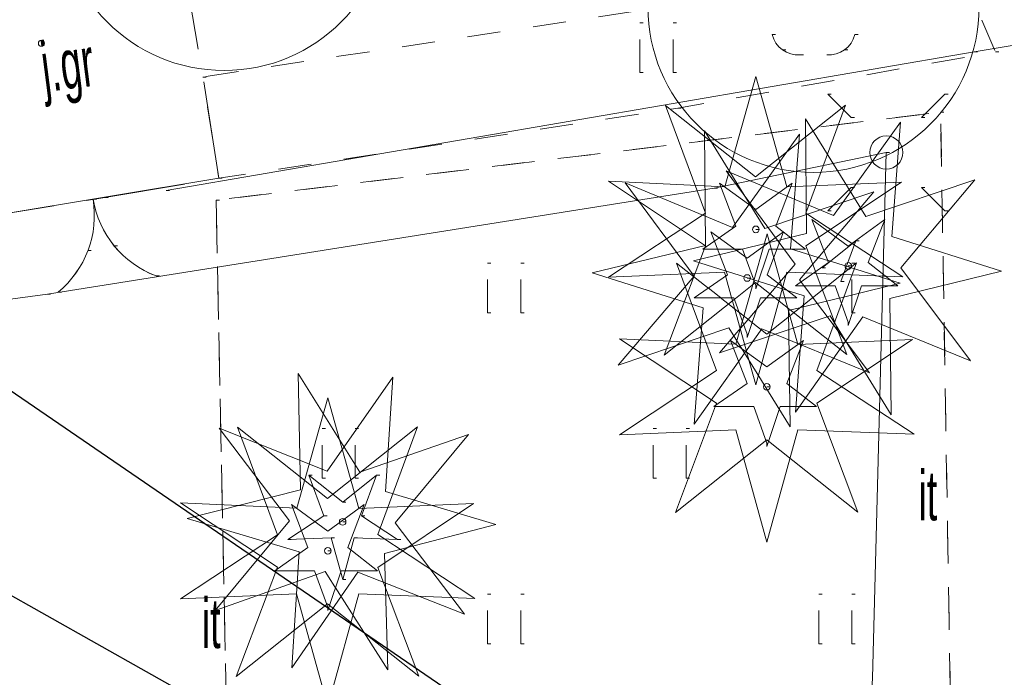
# Model space of a CAD drawing. Extents: x -198213 to 5540361, y 56395 to 5961443.
# Tile 37 of 76: x 5539557 to 5539572, y 5961362 to 5961371. Entities that reach past the tile are written whole.
import ezdxf
from ezdxf import colors
from ezdxf.entities.mleader import LeaderData, LeaderLine
from ezdxf.math import Vec2, Vec3

# ---------------------------------------------------------------- set-up
doc = ezdxf.new("R2010")
doc.units = 0
doc.header["$MEASUREMENT"] = 0
for name, pattern in [('L_0_03', [1, 0.5, -0.5]), ('L_0_06', [2, 1.5, -0.5]), ('Wipeout_Contour', [1000, 0, -1000])]:
    doc.linetypes.add(name, pattern=pattern)
for name, color, linetype, lineweight in [('$ IE_OPISY', 7, 'Continuous', 25), ('0_Nr_Pióra__7', 8, 'Continuous', 13), ('Arch zieleń_Nr_Pióra__4', 8, 'Continuous', 9), ('brama_Nr_Pióra__7', 8, 'Continuous', 13), ('drzewo_iglaste_Nr_Pióra__7', 8, 'Continuous', 13), ('drzewo_lisciaste_Nr_Pióra__7', 8, 'Continuous', 13), ('furtka_Nr_Pióra__7', 8, 'Continuous', 13), ('inny_obiekt_zagospodarowania_terenu_Atr17_Nr_Pióra__7', 8, 'Continuous', 13), ('inny_obiekt_zagospodarowania_terenu_Nr_Pióra__7', 8, 'Continuous', 13), ('jezdnia_Atr17_Nr_Pióra__7', 8, 'Continuous', 13), ('jezdnia_Nr_Pióra__7', 8, 'Continuous', 13), ('latarnia_Nr_Pióra__7', 8, 'Continuous', 13), ('ogr_Nr_Pióra__7', 8, 'Continuous', 13), ('OT_ZagospodarowanieTerenu_P_Nr_Pióra__96', 8, 'Continuous', 13), ('pikieta_sztuczna_Nr_Pióra__7', 8, 'Continuous', 13), ('przewod_elektroenergetyczny_podziemny_Nr_Pióra__7', 8, 'Continuous', 13), ('slup_przewodow_napowietrznych_Nr_Pióra__7', 8, 'Continuous', 13), ('trawnik_Nr_Pióra__7', 8, 'Continuous', 13)]:
    doc.layers.add(name, color=color, linetype=linetype, lineweight=lineweight)
doc.layers.add('OT_ZagospodarowanieTerenu_P', color=8, linetype='Continuous')
doc.styles.add('1. Elektrobau_02.2024', font='romans.shx', dxfattribs={"width": 0.8, "oblique": 10})
doc.styles.add('GENERATED_STYLE_8', font='ARIALN.TTF')
doc.linetypes.add('L_0_15_SHX', pattern='A,0,[2,Rusinowo PAB zagospodarowanie 30.08.20251.Shx,S=7.5,R=0,X=0,Y=0],-7.5,0', length=7.5)

msp = doc.modelspace()

# ---------------------------------------------------------------- linework, layer by layer
at = {"layer": '0_Nr_Pióra__7', "linetype": 'Continuous'}
for p, q in [((5539566.499, 5961371.429), (5539566.549, 5961371.429)), ((5539566.999, 5961371.429), (5539567.049, 5961371.429)), ((5539568.496, 5961371.255), (5539568.546, 5961371.255)), ((5539569.744, 5961371.255), (5539569.794, 5961371.255)), ((5539557.46, 5961371.12), (5539557.51, 5961371.12)), ((5539568.65, 5961371.022), (5539568.7, 5961371.022)), ((5539569.59, 5961371.022), (5539569.64, 5961371.022)), ((5539568.919, 5961370.947), (5539568.969, 5961370.947)), ((5539569.321, 5961370.947), (5539569.371, 5961370.947)), ((5539571.546, 5961370.993), (5539571.596, 5961370.993)), ((5539571.87, 5961370.99), (5539571.92, 5961370.99)), ((5539559.9, 5961370.61), (5539559.95, 5961370.61)), ((5539566.499, 5961370.679), (5539566.549, 5961370.679)), ((5539566.999, 5961370.679), (5539567.049, 5961370.679)), ((5539569.337, 5961370.354), (5539569.387, 5961370.354)), ((5539571.104, 5961370.354), (5539571.154, 5961370.354)), ((5539567.07, 5961370.14), (5539567.12, 5961370.14)), ((5539569.69, 5961370.001), (5539569.74, 5961370.001)), ((5539570.751, 5961370.001), (5539570.801, 5961370.001)), ((5539571.04, 5961370.08), (5539571.09, 5961370.08)), ((5539570.22, 5961369.47), (5539570.27, 5961369.47)), ((5539570.22, 5961369.47), (5539570.27, 5961369.47)), ((5539570.22, 5961369.47), (5539570.27, 5961369.47)), ((5539560.14, 5961369.08), (5539560.19, 5961369.08)), ((5539569.69, 5961368.94), (5539569.74, 5961368.94)), ((5539570.751, 5961368.94), (5539570.801, 5961368.94)), ((5539558.42, 5961368.79), (5539558.47, 5961368.79)), ((5539559.346, 5961368.897), (5539559.396, 5961368.897)), ((5539558.24, 5961368.765), (5539558.29, 5961368.765)), ((5539560.1, 5961368.75), (5539560.15, 5961368.75)), ((5539569.337, 5961368.587), (5539569.387, 5961368.587)), ((5539571.104, 5961368.587), (5539571.154, 5961368.587)), ((5539558.561, 5961368.058), (5539558.611, 5961368.058)), ((5539558.164, 5961367.992), (5539558.214, 5961367.992)), ((5539564.199, 5961367.799), (5539564.249, 5961367.799)), ((5539564.699, 5961367.799), (5539564.749, 5961367.799)), ((5539559.192, 5961367.606), (5539559.242, 5961367.606)), ((5539557.55, 5961367.33), (5539557.6, 5961367.33)), ((5539557.713, 5961367.361), (5539557.763, 5961367.361)), ((5539564.199, 5961367.049), (5539564.249, 5961367.049)), ((5539564.699, 5961367.049), (5539564.749, 5961367.049)), ((5539561.699, 5961365.299), (5539561.749, 5961365.299)), ((5539562.199, 5961365.299), (5539562.249, 5961365.299)), ((5539566.699, 5961365.299), (5539566.749, 5961365.299)), ((5539567.199, 5961365.299), (5539567.249, 5961365.299)), ((5539561.498, 5961364.596), (5539561.548, 5961364.596)), ((5539561.699, 5961364.549), (5539561.749, 5961364.549)), ((5539562.199, 5961364.549), (5539562.249, 5961364.549)), ((5539562.522, 5961364.596), (5539562.572, 5961364.596)), ((5539566.699, 5961364.549), (5539566.749, 5961364.549)), ((5539567.199, 5961364.549), (5539567.249, 5961364.549)), ((5539562.838, 5961363.622), (5539562.888, 5961363.622)), ((5539564.199, 5961362.799), (5539564.249, 5961362.799)), ((5539564.699, 5961362.799), (5539564.749, 5961362.799)), ((5539569.199, 5961362.799), (5539569.249, 5961362.799)), ((5539569.699, 5961362.799), (5539569.749, 5961362.799)), ((5539564.199, 5961362.049), (5539564.249, 5961362.049)), ((5539564.699, 5961362.049), (5539564.749, 5961362.049)), ((5539569.199, 5961362.049), (5539569.249, 5961362.049)), ((5539569.699, 5961362.049), (5539569.749, 5961362.049))]:
    msp.add_line(p, q, dxfattribs=at)
at = {"layer": 'Arch zieleń_Nr_Pióra__4', "linetype": 'Continuous'}
for p, q in [((5539568.245, 5961369.102), (5539566.885, 5961370.179)), ((5539568.245, 5961369.102), (5539569.601, 5961370.183)), ((5539562.27, 5961364.642), (5539561.336, 5961366.13)), ((5539561.371, 5961364.374), (5539561.336, 5961366.13)), ((5539561.776, 5961364.654), (5539562.766, 5961366.078)), ((5539562.659, 5961364.346), (5539562.766, 5961366.078)), ((5539561.776, 5961364.654), (5539560.144, 5961365.305)), ((5539561.782, 5961364.244), (5539560.422, 5961365.321)), ((5539561.782, 5961364.244), (5539563.138, 5961365.325)), ((5539562.27, 5961364.642), (5539563.909, 5961365.209)), ((5539562.802, 5961363.873), (5539563.909, 5961365.209)), ((5539562.659, 5961364.346), (5539564.321, 5961363.85)), ((5539562.802, 5961363.873), (5539563.852, 5961362.493)), ((5539562.642, 5961363.412), (5539564.321, 5961363.85)), ((5539562.642, 5961363.412), (5539562.69, 5961361.656))]:
    msp.add_line(p, q, dxfattribs=at)
for centre in [(5539560.22, 5961373.21), (5539569.12, 5961371.67)]:
    msp.add_circle(centre, 2.5, dxfattribs=at)
at = {"layer": 'brama_Nr_Pióra__7', "linetype": 'Continuous'}
msp.add_line((5539560.14, 5961369.08), (5539556.34, 5961368.45), dxfattribs=at)
for centre, start, end in [((5539556.76, 5961368.52), 309.3916, 9.41), ((5539556.76, 5961368.52), 309.413, 9.413), ((5539559.72, 5961369.01), 189.413, 249.413), ((5539559.72, 5961369.01), 189.41, 249.4284)]:
    msp.add_arc(centre, 1.5, start, end, dxfattribs=at)
at = {"layer": 'drzewo_lisciaste_Nr_Pióra__7', "linetype": 'Continuous'}
for centre, start, end in [((5539568.885, 5961371.346), 193.221, 274.871), ((5539569.355, 5961371.346), 265.129, 346.779)]:
    msp.add_arc(centre, 0.4, start, end, dxfattribs=at)
at = {"layer": 'furtka_Nr_Pióra__7', "linetype": 'Continuous', "flags": 128}
msp.add_lwpolyline([(5539572.574, 5961371.164), (5539571.546, 5961370.993)], dxfattribs=at)
at = {"layer": 'jezdnia_Nr_Pióra__7', "linetype": 'L_0_06', "flags": 128}
msp.add_lwpolyline([(5539559.58, 5961372.51), (5539559.9, 5961370.61), (5539560.14, 5961369.08), (5539558.42, 5961368.79), (5539556.34, 5961368.45), (5539556.08, 5961369.74), (5539555.85, 5961370.62), (5539555.62, 5961371.49), (5539555.41, 5961372.21), (5539552.68, 5961373.7), (5539560.38, 5961374.69)], close=True, dxfattribs=at)
at = {"layer": 'latarnia_Nr_Pióra__7', "color": 0, "linetype": 'Continuous', "flags": 128}
for points in [[(5539569.69, 5961370.001), (5539569.337, 5961370.354)], [(5539570.751, 5961370.001), (5539571.104, 5961370.354)], [(5539569.69, 5961368.94), (5539569.337, 5961368.587)], [(5539570.751, 5961368.94), (5539571.104, 5961368.587)]]:
    msp.add_lwpolyline(points, dxfattribs=at)
at = {"layer": 'latarnia_Nr_Pióra__7', "linetype": 'Continuous'}
msp.add_circle((5539570.22, 5961369.47), 0.25, dxfattribs=at)
at = {"layer": 'pikieta_sztuczna_Nr_Pióra__7', "linetype": 'Continuous'}
msp.add_circle((5539557.46, 5961371.12), 0.045, dxfattribs=at)
at = {"layer": 'slup_przewodow_napowietrznych_Nr_Pióra__7', "color": 0, "linetype": 'Continuous'}
msp.add_circle((5539570.22, 5961369.47), 0.25, dxfattribs=at)
at = {"layer": 'trawnik_Nr_Pióra__7', "linetype": 'L_0_03', "flags": 128}
for points in [[(5539566.499, 5961370.679), (5539566.499, 5961371.429)], [(5539566.999, 5961370.679), (5539566.999, 5961371.429)], [(5539564.199, 5961367.049), (5539564.199, 5961367.799)], [(5539564.699, 5961367.049), (5539564.699, 5961367.799)], [(5539561.699, 5961364.549), (5539561.699, 5961365.299)], [(5539562.199, 5961364.549), (5539562.199, 5961365.299)], [(5539566.699, 5961364.549), (5539566.699, 5961365.299)], [(5539567.199, 5961364.549), (5539567.199, 5961365.299)], [(5539564.199, 5961362.049), (5539564.199, 5961362.799)], [(5539564.699, 5961362.049), (5539564.699, 5961362.799)], [(5539569.199, 5961362.049), (5539569.199, 5961362.799)], [(5539569.699, 5961362.049), (5539569.699, 5961362.799)]]:
    msp.add_lwpolyline(points, dxfattribs=at)

# ---------------------------------------------------------------- texts
at = {"layer": 'inny_obiekt_zagospodarowania_terenu_Atr17_Nr_Pióra__7', "linetype": 'Continuous', "char_height": 0.75, "attachment_point": 1, "style": 'GENERATED_STYLE_8'}
for insert in [(5539570.704, 5961364.662), (5539559.884, 5961362.732)]:
    msp.add_mtext('{\\W0.660000x;it}', dxfattribs=dict(at, insert=insert))
at = {"layer": 'jezdnia_Atr17_Nr_Pióra__7', "linetype": 'Continuous', "insert": (5539557.415, 5961371.126), "char_height": 0.75, "attachment_point": 1, "rotation": 7.3, "style": 'GENERATED_STYLE_8'}
msp.add_mtext('{\\W0.660000x;j.gr}', dxfattribs=at)

# ---------------------------------------------------------------- wipeouts: each hides what was drawn before it
at = {"color": 254, "linetype": 'Wipeout_Contour', "lineweight": 0, "ltscale": 2223934.209186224}
msp.add_wipeout([(5539568.417, 5961365.08), (5539568.417, 5961365.03), (5539568.617, 5961365.63), (5539569.167, 5961365.63), (5539568.717, 5961365.98), (5539568.967, 5961366.63), (5539568.417, 5961366.23), (5539567.867, 5961366.63), (5539568.117, 5961365.98), (5539567.617, 5961365.63), (5539568.217, 5961365.63)], dxfattribs=at).dxf.layer = 'OT_ZagospodarowanieTerenu_P'
at = {"color": 254, "linetype": 'Wipeout_Contour', "lineweight": 0, "ltscale": 2258551.044124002}
msp.add_wipeout([(5539561.786, 5961362.601), (5539561.786, 5961362.551), (5539561.986, 5961363.151), (5539562.536, 5961363.151), (5539562.086, 5961363.501), (5539562.336, 5961364.151), (5539561.786, 5961363.751), (5539561.236, 5961364.151), (5539561.486, 5961363.501), (5539560.986, 5961363.151), (5539561.586, 5961363.151)], dxfattribs=at).dxf.layer = 'OT_ZagospodarowanieTerenu_P'

# ---------------------------------------------------------------- next in the draw order: linework, layer by layer
at = {"layer": '0_Nr_Pióra__7', "linetype": 'Continuous'}
for p, q in [((5539562.01, 5961364.189), (5539562.06, 5961364.189)), ((5539561.727, 5961363.983), (5539561.777, 5961363.983)), ((5539562.01, 5961363.89), (5539562.06, 5961363.89)), ((5539562.293, 5961363.983), (5539562.343, 5961363.983)), ((5539561.182, 5961363.622), (5539561.232, 5961363.622)), ((5539561.835, 5961363.65), (5539561.885, 5961363.65)), ((5539562.185, 5961363.65), (5539562.235, 5961363.65)), ((5539562.01, 5961363.02), (5539562.06, 5961363.02))]:
    msp.add_line(p, q, dxfattribs=at)
at = {"layer": 'Arch zieleń_Nr_Pióra__4', "linetype": 'Continuous'}
for p, q in [((5539569.172, 5961365.681), (5539570.616, 5961366.644)), ((5539567.656, 5961366.174), (5539566.19, 5961365.206)), ((5539569.171, 5961366.176), (5539570.639, 5961365.213)), ((5539561.317, 5961364.094), (5539561.788, 5961365.763)), ((5539562.252, 5961364.091), (5539561.788, 5961365.763)), ((5539567.655, 5961365.682), (5539567.034, 5961364.03)), ((5539569.172, 5961365.681), (5539569.791, 5961364.038)), ((5539561.208, 5961363.907), (5539560.144, 5961365.305)), ((5539561.025, 5961363.695), (5539560.422, 5961365.321)), ((5539562.54, 5961363.697), (5539563.138, 5961365.325)), ((5539567.945, 5961365.282), (5539566.19, 5961365.206)), ((5539567.945, 5961365.282), (5539568.417, 5961363.581)), ((5539568.884, 5961365.282), (5539568.417, 5961363.581)), ((5539568.884, 5961365.282), (5539570.639, 5961365.213)), ((5539568.414, 5961365.129), (5539567.034, 5961364.03)), ((5539568.414, 5961365.129), (5539569.791, 5961364.038)), ((5539561.371, 5961364.374), (5539559.661, 5961363.94)), ((5539561.317, 5961364.094), (5539559.562, 5961364.177)), ((5539561.024, 5961363.203), (5539559.562, 5961364.177)), ((5539562.252, 5961364.091), (5539563.985, 5961364.165)), ((5539562.541, 5961363.202), (5539563.985, 5961364.165)), ((5539561.351, 5961363.435), (5539559.661, 5961363.94)), ((5539561.208, 5961363.907), (5539560.082, 5961362.549)), ((5539561.025, 5961363.695), (5539559.559, 5961362.727)), ((5539562.54, 5961363.697), (5539564.008, 5961362.734)), ((5539561.351, 5961363.435), (5539561.241, 5961361.682)), ((5539561.745, 5961363.137), (5539560.082, 5961362.549)), ((5539561.024, 5961363.203), (5539560.403, 5961361.551)), ((5539562.237, 5961363.128), (5539561.241, 5961361.682)), ((5539561.745, 5961363.137), (5539562.69, 5961361.656)), ((5539562.237, 5961363.128), (5539563.852, 5961362.493)), ((5539562.541, 5961363.202), (5539563.16, 5961361.559)), ((5539561.314, 5961362.803), (5539559.559, 5961362.727)), ((5539561.314, 5961362.803), (5539561.786, 5961361.102)), ((5539562.253, 5961362.803), (5539561.786, 5961361.102)), ((5539562.253, 5961362.803), (5539564.008, 5961362.734)), ((5539561.783, 5961362.65), (5539560.403, 5961361.551)), ((5539561.783, 5961362.65), (5539563.16, 5961361.559))]:
    msp.add_line(p, q, dxfattribs=at)
at = {"layer": 'drzewo_iglaste_Nr_Pióra__7', "linetype": 'Continuous', "flags": 128}
for points in [[(5539561.727, 5961363.983), (5539561.498, 5961364.596)], [(5539561.498, 5961364.596), (5539562.01, 5961364.189)], [(5539562.01, 5961364.189), (5539562.522, 5961364.596)], [(5539562.522, 5961364.596), (5539562.293, 5961363.983)], [(5539561.182, 5961363.622), (5539561.727, 5961363.983)], [(5539562.293, 5961363.983), (5539562.838, 5961363.622)], [(5539561.835, 5961363.65), (5539561.182, 5961363.622)], [(5539562.01, 5961363.02), (5539561.835, 5961363.65)], [(5539562.185, 5961363.65), (5539562.01, 5961363.02)], [(5539562.838, 5961363.622), (5539562.185, 5961363.65)]]:
    msp.add_lwpolyline(points, dxfattribs=at)
at = {"layer": 'drzewo_iglaste_Nr_Pióra__7', "linetype": 'Continuous'}
msp.add_circle((5539562.01, 5961363.89), 0.05, dxfattribs=at)
at = {"layer": 'OT_ZagospodarowanieTerenu_P_Nr_Pióra__96', "linetype": 'Continuous'}
for p, q in [((5539568.417, 5961365.93), (5539568.467, 5961365.93)), ((5539561.786, 5961363.451), (5539561.836, 5961363.451))]:
    msp.add_line(p, q, dxfattribs=at)
at = {"layer": 'OT_ZagospodarowanieTerenu_P_Nr_Pióra__96', "linetype": 'Continuous', "flags": 128}
for points in [[(5539568.417, 5961365.08), (5539568.417, 5961365.03), (5539568.617, 5961365.63), (5539569.167, 5961365.63), (5539568.717, 5961365.98), (5539568.967, 5961366.63), (5539568.417, 5961366.23), (5539567.867, 5961366.63), (5539568.117, 5961365.98), (5539567.617, 5961365.63), (5539568.217, 5961365.63)], [(5539561.786, 5961362.601), (5539561.786, 5961362.551), (5539561.986, 5961363.151), (5539562.536, 5961363.151), (5539562.086, 5961363.501), (5539562.336, 5961364.151), (5539561.786, 5961363.751), (5539561.236, 5961364.151), (5539561.486, 5961363.501), (5539560.986, 5961363.151), (5539561.586, 5961363.151)], [(5539561.786, 5961362.601), (5539561.586, 5961363.151), (5539560.986, 5961363.151), (5539561.486, 5961363.501), (5539561.236, 5961364.151), (5539561.786, 5961363.751), (5539562.336, 5961364.151), (5539562.086, 5961363.501), (5539562.536, 5961363.151), (5539561.986, 5961363.151), (5539561.786, 5961362.551)]]:
    msp.add_lwpolyline(points, close=True, dxfattribs=at)
at = {"layer": 'OT_ZagospodarowanieTerenu_P_Nr_Pióra__96', "linetype": 'Continuous'}
for centre in [(5539568.417, 5961365.93), (5539561.786, 5961363.451)]:
    msp.add_circle(centre, 0.05, dxfattribs=at)

# ---------------------------------------------------------------- next in the draw order: leaders
at = {"layer": '$ IE_OPISY'}
ml = msp.add_multileader_mtext('Standard', dxfattribs=at)
ml.set_content('E2', color=7, style='1. Elektrobau_02.2024')
ml.set_leader_properties(linetype='ByLayer', lineweight=-1)
ml.build(insert=Vec2(0, 0))
ml.multileader.update_dxf_attribs({"text_left_attachment_type": 6, "text_right_attachment_type": 6, "dogleg_length": 1.152, "arrow_head_size": 0.5})
ctx = ml.context
ctx.base_point, ctx.char_height, ctx.arrow_head_size, ctx.landing_gap_size, ctx.plane_origin = Vec3(5539544.313, 5961362.176), 1, 0.5, 0.09, Vec3(5539567.328, 5961205.921)
ctx.left_attachment, ctx.right_attachment, ctx.text_align_type, ctx.attachment_type = 6, 6, 2, 2
notes = []
notes.append((ctx, [(0, (1, 1, 0), (5539547.194, 5961362.176), (-1, 0), 1.152, [(0, [(5539570.88, 5961351.142)], 0, [])])]))
ctx.mtext.insert, ctx.mtext.width, ctx.mtext.alignment, ctx.mtext.flow_direction = Vec3(5539545.952, 5961363.376), 1.43336, 3, 5
for ctx, leaders in notes:
    for number, flags, end, landing, length, lines in leaders:
        leader = LeaderData()
        leader.index, (leader.has_last_leader_line, leader.has_dogleg_vector, leader.attachment_direction) = number, flags
        leader.last_leader_point, leader.dogleg_vector, leader.dogleg_length = Vec3(end), Vec3(landing), length
        for number, points, colour, breaks in lines:
            line = LeaderLine()
            line.index, line.vertices, line.color, line.breaks = number, Vec3.list(points), colors.encode_raw_color(colour), breaks
            leader.lines.append(line)
        ctx.leaders.append(leader)

# ---------------------------------------------------------------- next in the draw order: wipeouts: each hides what was drawn before it
at = {"color": 254, "linetype": 'Wipeout_Contour', "lineweight": 0, "ltscale": 2238880.650819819}
msp.add_wipeout([(5539568.119, 5961366.724), (5539568.119, 5961366.674), (5539568.319, 5961367.274), (5539568.869, 5961367.274), (5539568.419, 5961367.624), (5539568.669, 5961368.274), (5539568.119, 5961367.874), (5539567.569, 5961368.274), (5539567.819, 5961367.624), (5539567.319, 5961367.274), (5539567.919, 5961367.274)], dxfattribs=at).dxf.layer = 'OT_ZagospodarowanieTerenu_P'

# ---------------------------------------------------------------- next in the draw order: linework, layer by layer
at = {"layer": 'Arch zieleń_Nr_Pióra__4', "linetype": 'Continuous'}
for p, q in [((5539567.318, 5961367.6), (5539566.275, 5961369.013)), ((5539567.318, 5961367.6), (5539566.172, 5961366.259)), ((5539567.454, 5961367.125), (5539567.319, 5961365.366)), ((5539568.744, 5961367.083), (5539568.766, 5961365.327)), ((5539567.844, 5961366.822), (5539566.172, 5961366.259)), ((5539568.338, 5961366.806), (5539567.319, 5961365.366)), ((5539567.844, 5961366.822), (5539568.766, 5961365.327)), ((5539567.948, 5961366.573), (5539566.193, 5961366.656)), ((5539567.655, 5961365.682), (5539566.193, 5961366.656)), ((5539568.883, 5961366.57), (5539570.616, 5961366.644))]:
    msp.add_line(p, q, dxfattribs=at)
at = {"layer": 'OT_ZagospodarowanieTerenu_P_Nr_Pióra__96', "linetype": 'Continuous', "flags": 128}
for points in [[(5539568.119, 5961366.724), (5539568.119, 5961366.674), (5539568.319, 5961367.274), (5539568.869, 5961367.274), (5539568.419, 5961367.624), (5539568.669, 5961368.274), (5539568.119, 5961367.874), (5539567.569, 5961368.274), (5539567.819, 5961367.624), (5539567.319, 5961367.274), (5539567.919, 5961367.274)], [(5539568.417, 5961365.08), (5539568.217, 5961365.63), (5539567.617, 5961365.63), (5539568.117, 5961365.98), (5539567.867, 5961366.63), (5539568.417, 5961366.23), (5539568.967, 5961366.63), (5539568.717, 5961365.98), (5539569.167, 5961365.63), (5539568.617, 5961365.63), (5539568.417, 5961365.03)]]:
    msp.add_lwpolyline(points, close=True, dxfattribs=at)

# ---------------------------------------------------------------- next in the draw order: wipeouts: each hides what was drawn before it
at = {"color": 254, "linetype": 'Wipeout_Contour', "lineweight": 0, "ltscale": 2243511.504111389}
msp.add_wipeout([(5539568.249, 5961367.459), (5539568.249, 5961367.409), (5539568.449, 5961368.009), (5539568.999, 5961368.009), (5539568.549, 5961368.359), (5539568.799, 5961369.009), (5539568.249, 5961368.609), (5539567.699, 5961369.009), (5539567.949, 5961368.359), (5539567.449, 5961368.009), (5539568.049, 5961368.009)], dxfattribs=at).dxf.layer = 'OT_ZagospodarowanieTerenu_P'

# ---------------------------------------------------------------- next in the draw order: linework, layer by layer
at = {"layer": '0_Nr_Pióra__7', "linetype": 'Continuous'}
msp.add_line((5539567.62, 5961368.93), (5539567.67, 5961368.93), dxfattribs=at)
at = {"layer": 'Arch zieleń_Nr_Pióra__4', "linetype": 'Continuous'}
for p, q in [((5539567.78, 5961368.952), (5539568.251, 5961370.621)), ((5539568.715, 5961368.949), (5539568.251, 5961370.621)), ((5539567.488, 5961368.553), (5539566.885, 5961370.179)), ((5539569.003, 5961368.555), (5539569.601, 5961370.183)), ((5539567.487, 5961368.063), (5539567.473, 5961369.797)), ((5539568.385, 5961368.321), (5539567.473, 5961369.797)), ((5539567.78, 5961368.952), (5539566.025, 5961369.035)), ((5539567.487, 5961368.061), (5539566.025, 5961369.035)), ((5539567.897, 5961368.338), (5539566.275, 5961369.013)), ((5539568.715, 5961368.949), (5539570.448, 5961369.023)), ((5539567.488, 5961368.553), (5539566.022, 5961367.585)), ((5539567.948, 5961366.573), (5539568.419, 5961368.242)), ((5539567.487, 5961368.063), (5539565.779, 5961367.652)), ((5539567.487, 5961368.061), (5539566.866, 5961366.409)), ((5539567.656, 5961366.174), (5539567.053, 5961367.8)), ((5539568.413, 5961366.723), (5539567.053, 5961367.8)), ((5539567.454, 5961367.125), (5539565.779, 5961367.652)), ((5539567.777, 5961367.661), (5539566.022, 5961367.585)), ((5539567.777, 5961367.661), (5539568.249, 5961365.96)), ((5539568.716, 5961367.661), (5539568.249, 5961365.96)), ((5539568.246, 5961367.508), (5539566.866, 5961366.409))]:
    msp.add_line(p, q, dxfattribs=at)
at = {"layer": 'ogr_Nr_Pióra__7', "linetype": 'Continuous'}
msp.add_line((5539559.346, 5961368.897), (5539571.546, 5961370.993), dxfattribs=at)
at = {"layer": 'ogr_Nr_Pióra__7', "linetype": 'L_0_15_SHX'}
msp.add_line((5539559.346, 5961368.897), (5539571.546, 5961370.993), dxfattribs=at)
at = {"layer": 'OT_ZagospodarowanieTerenu_P_Nr_Pióra__96', "linetype": 'Continuous'}
for p, q in [((5539568.249, 5961368.309), (5539568.299, 5961368.309)), ((5539568.119, 5961367.574), (5539568.169, 5961367.574))]:
    msp.add_line(p, q, dxfattribs=at)
at = {"layer": 'OT_ZagospodarowanieTerenu_P_Nr_Pióra__96', "linetype": 'Continuous', "flags": 128}
msp.add_lwpolyline([(5539568.249, 5961367.459), (5539568.249, 5961367.409), (5539568.449, 5961368.009), (5539568.999, 5961368.009), (5539568.549, 5961368.359), (5539568.799, 5961369.009), (5539568.249, 5961368.609), (5539567.699, 5961369.009), (5539567.949, 5961368.359), (5539567.449, 5961368.009), (5539568.049, 5961368.009)], close=True, dxfattribs=at)
at = {"layer": 'OT_ZagospodarowanieTerenu_P_Nr_Pióra__96', "linetype": 'Continuous'}
for centre in [(5539568.249, 5961368.309), (5539568.119, 5961367.574)]:
    msp.add_circle(centre, 0.05, dxfattribs=at)
at = {"layer": 'trawnik_Nr_Pióra__7', "linetype": 'L_0_03', "flags": 128}
msp.add_lwpolyline([(5539566.45, 5961371.61), (5539571.21, 5961372.53), (5539571.87, 5961370.99), (5539567.07, 5961370.14), (5539560.14, 5961369.08), (5539559.9, 5961370.61)], close=True, dxfattribs=at)

# ---------------------------------------------------------------- next in the draw order: wipeouts: each hides what was drawn before it
at = {"color": 254, "linetype": 'Wipeout_Contour', "lineweight": 0, "ltscale": 2228291.143325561}
msp.add_wipeout([(5539569.646, 5961366.906), (5539569.646, 5961366.856), (5539569.846, 5961367.456), (5539570.396, 5961367.456), (5539569.946, 5961367.806), (5539570.196, 5961368.456), (5539569.646, 5961368.056), (5539569.096, 5961368.456), (5539569.346, 5961367.806), (5539568.846, 5961367.456), (5539569.446, 5961367.456)], dxfattribs=at).dxf.layer = 'OT_ZagospodarowanieTerenu_P'

# ---------------------------------------------------------------- next in the draw order: linework, layer by layer
at = {"layer": '0_Nr_Pióra__7', "linetype": 'Continuous'}
for p, q in [((5539569.762, 5961368.136), (5539569.812, 5961368.136)), ((5539569.25, 5961367.729), (5539569.3, 5961367.729)), ((5539569.699, 5961367.799), (5539569.749, 5961367.799)), ((5539569.533, 5961367.523), (5539569.583, 5961367.523)), ((5539569.699, 5961367.049), (5539569.749, 5961367.049))]:
    msp.add_line(p, q, dxfattribs=at)
at = {"layer": 'Arch zieleń_Nr_Pióra__4', "linetype": 'Continuous'}
for p, q in [((5539569.014, 5961368.245), (5539569, 5961369.979)), ((5539569.912, 5961368.503), (5539569, 5961369.979)), ((5539569.424, 5961368.52), (5539570.435, 5961369.929)), ((5539570.302, 5961368.199), (5539570.435, 5961369.929)), ((5539567.897, 5961368.338), (5539568.908, 5961369.747)), ((5539568.775, 5961368.017), (5539568.908, 5961369.747)), ((5539569.424, 5961368.52), (5539567.802, 5961369.195)), ((5539568.845, 5961367.782), (5539567.802, 5961369.195)), ((5539569.004, 5961368.06), (5539570.448, 5961369.023)), ((5539569.912, 5961368.503), (5539571.556, 5961369.058)), ((5539570.438, 5961367.73), (5539571.556, 5961369.058)), ((5539568.385, 5961368.321), (5539570.029, 5961368.876)), ((5539568.911, 5961367.548), (5539570.029, 5961368.876)), ((5539569.003, 5961368.555), (5539570.471, 5961367.592)), ((5539569.014, 5961368.245), (5539567.306, 5961367.834)), ((5539568.883, 5961366.57), (5539568.419, 5961368.242)), ((5539570.302, 5961368.199), (5539571.957, 5961367.678)), ((5539569.004, 5961368.06), (5539569.623, 5961366.417)), ((5539568.775, 5961368.017), (5539570.43, 5961367.496)), ((5539568.981, 5961367.307), (5539567.306, 5961367.834)), ((5539568.845, 5961367.782), (5539567.699, 5961366.441)), ((5539568.413, 5961366.723), (5539569.769, 5961367.804)), ((5539569.171, 5961366.176), (5539569.769, 5961367.804)), ((5539570.438, 5961367.73), (5539571.491, 5961366.325)), ((5539568.716, 5961367.661), (5539570.471, 5961367.592)), ((5539570.271, 5961367.265), (5539571.957, 5961367.678)), ((5539568.246, 5961367.508), (5539569.623, 5961366.417)), ((5539568.744, 5961367.083), (5539570.43, 5961367.496)), ((5539568.911, 5961367.548), (5539569.964, 5961366.143)), ((5539568.981, 5961367.307), (5539568.846, 5961365.548)), ((5539570.271, 5961367.265), (5539570.293, 5961365.509)), ((5539569.371, 5961367.004), (5539567.699, 5961366.441)), ((5539569.865, 5961366.988), (5539568.846, 5961365.548)), ((5539569.371, 5961367.004), (5539570.293, 5961365.509)), ((5539569.865, 5961366.988), (5539571.491, 5961366.325)), ((5539568.338, 5961366.806), (5539569.964, 5961366.143))]:
    msp.add_line(p, q, dxfattribs=at)
at = {"layer": 'drzewo_iglaste_Nr_Pióra__7', "linetype": 'Continuous', "flags": 128}
for points in [[(5539569.25, 5961367.729), (5539569.762, 5961368.136)], [(5539569.762, 5961368.136), (5539569.533, 5961367.523)]]:
    msp.add_lwpolyline(points, dxfattribs=at)
at = {"layer": 'inny_obiekt_zagospodarowania_terenu_Nr_Pióra__7', "linetype": 'L_0_03', "flags": 128}
for points in [[(5539571.32, 5961353.26), (5539571.04, 5961370.08), (5539560.1, 5961368.75)], [(5539560.1, 5961368.75), (5539560.42, 5961352.95), (5539571.32, 5961353.26)]]:
    msp.add_lwpolyline(points, dxfattribs=at)
at = {"layer": 'OT_ZagospodarowanieTerenu_P_Nr_Pióra__96', "linetype": 'Continuous'}
msp.add_line((5539569.646, 5961367.756), (5539569.696, 5961367.756), dxfattribs=at)
at = {"layer": 'OT_ZagospodarowanieTerenu_P_Nr_Pióra__96', "linetype": 'Continuous', "flags": 128}
for points in [[(5539568.249, 5961367.459), (5539568.049, 5961368.009), (5539567.449, 5961368.009), (5539567.949, 5961368.359), (5539567.699, 5961369.009), (5539568.249, 5961368.609), (5539568.799, 5961369.009), (5539568.549, 5961368.359), (5539568.999, 5961368.009), (5539568.449, 5961368.009), (5539568.249, 5961367.409)], [(5539569.646, 5961366.906), (5539569.646, 5961366.856), (5539569.846, 5961367.456), (5539570.396, 5961367.456), (5539569.946, 5961367.806), (5539570.196, 5961368.456), (5539569.646, 5961368.056), (5539569.096, 5961368.456), (5539569.346, 5961367.806), (5539568.846, 5961367.456), (5539569.446, 5961367.456)], [(5539569.646, 5961366.906), (5539569.446, 5961367.456), (5539568.846, 5961367.456), (5539569.346, 5961367.806), (5539569.096, 5961368.456), (5539569.646, 5961368.056), (5539570.196, 5961368.456), (5539569.946, 5961367.806), (5539570.396, 5961367.456), (5539569.846, 5961367.456), (5539569.646, 5961366.856)], [(5539568.119, 5961366.724), (5539567.919, 5961367.274), (5539567.319, 5961367.274), (5539567.819, 5961367.624), (5539567.569, 5961368.274), (5539568.119, 5961367.874), (5539568.669, 5961368.274), (5539568.419, 5961367.624), (5539568.869, 5961367.274), (5539568.319, 5961367.274), (5539568.119, 5961366.674)]]:
    msp.add_lwpolyline(points, close=True, dxfattribs=at)
at = {"layer": 'OT_ZagospodarowanieTerenu_P_Nr_Pióra__96', "linetype": 'Continuous'}
msp.add_circle((5539569.646, 5961367.756), 0.05, dxfattribs=at)
at = {"layer": 'przewod_elektroenergetyczny_podziemny_Nr_Pióra__7', "linetype": 'Continuous', "flags": 128}
msp.add_lwpolyline([(5539551.68, 5961366.54), (5539557.55, 5961367.33), (5539567.62, 5961368.93), (5539570.22, 5961369.47), (5539570.01, 5961361.53), (5539569.42, 5961351.65)], dxfattribs=at)
at = {"layer": 'trawnik_Nr_Pióra__7', "linetype": 'L_0_03', "flags": 128}
msp.add_lwpolyline([(5539560.42, 5961352.95), (5539560.1, 5961368.75), (5539571.04, 5961370.08), (5539571.32, 5961353.26)], close=True, dxfattribs=at)
msp.add_lwpolyline([(5539569.699, 5961367.049), (5539569.699, 5961367.799)], dxfattribs=at)

# ---------------------------------------------------------------- next in the draw order: leaders
at = {"layer": '$ IE_OPISY'}
ml = msp.add_multileader_mtext('Standard', dxfattribs=at)
ml.set_content('\\A1;Istn. złącze kablowe ZK3a  ', color=7, style='1. Elektrobau_02.2024')
ml.set_leader_properties(linetype='ByLayer', lineweight=-1)
ml.build(insert=Vec2(0, 0))
ml.multileader.update_dxf_attribs({"text_left_attachment_type": 6, "text_right_attachment_type": 6, "dogleg_length": 1.152, "arrow_head_size": 0.5})
ctx = ml.context
ctx.base_point, ctx.char_height, ctx.arrow_head_size, ctx.landing_gap_size, ctx.plane_origin = Vec3(5539528.774, 5961372.63), 1, 0.5, 0.09, Vec3(5539614.561, 5961363.672)
ctx.left_attachment, ctx.right_attachment = 6, 6
notes = []
notes.append((ctx, [(0, (1, 1, 0), (5539547.186, 5961372.586), (-1, 0), 1.152, [(0, [(5539578.773, 5961350.959)], 0, [])])]))
ctx.mtext.insert, ctx.mtext.width, ctx.mtext.defined_height, ctx.mtext.flow_direction = Vec3(5539528.864, 5961373.83), 37.49114, 8.425, 5
ml = msp.add_multileader_mtext('Standard', dxfattribs=at)
ml.set_content('E1', color=7, style='1. Elektrobau_02.2024')
ml.set_leader_properties(linetype='ByLayer', lineweight=-1)
ml.build(insert=Vec2(0, 0))
ml.multileader.update_dxf_attribs({"text_left_attachment_type": 6, "text_right_attachment_type": 6, "dogleg_length": 1.152, "arrow_head_size": 0.5})
ctx = ml.context
ctx.base_point, ctx.char_height, ctx.arrow_head_size, ctx.landing_gap_size, ctx.plane_origin = Vec3(5539544.516, 5961368.242), 1, 0.5, 0.09, Vec3(5539574.073, 5961205.657)
ctx.left_attachment, ctx.right_attachment, ctx.text_align_type, ctx.attachment_type = 6, 6, 2, 2
notes.append((ctx, [(0, (1, 1, 0), (5539547.278, 5961368.242), (-1, 0), 1.152, [(0, [(5539578.193, 5961350.86)], 0, [])])]))
ctx.mtext.insert, ctx.mtext.width, ctx.mtext.alignment, ctx.mtext.flow_direction = Vec3(5539546.036, 5961369.442), 1.43336, 3, 5
ml = msp.add_multileader_mtext('Standard', dxfattribs=at)
ml.set_content('Proj. YAKY 4x120mm2 w rurze osłonowej AROT 110 \\Pod szafy certyfikowanego przeciwpożarowego \\Pwyłącznika prądu PWP dł. ok~82/92m', color=7, style='1. Elektrobau_02.2024')
ml.set_leader_properties(linetype='ByLayer', lineweight=-1)
ml.build(insert=Vec2(0, 0))
ml.multileader.update_dxf_attribs({"text_left_attachment_type": 6, "text_right_attachment_type": 6, "dogleg_length": 1.152, "arrow_head_size": 0.5})
ctx = ml.context
ctx.base_point, ctx.char_height, ctx.arrow_head_size, ctx.landing_gap_size, ctx.plane_origin = Vec3(5539508.074, 5961365.93), 1, 0.5, 0.09, Vec3(5539447.194, 5961243.496)
ctx.left_attachment, ctx.right_attachment = 6, 6
notes.append((ctx, [(0, (1, 1, 0), (5539542.269, 5961365.93), (-1, 0), 1.152, [(0, [(5539574.564, 5961351.002)], 0, [])])]))
ctx.mtext.insert, ctx.mtext.width, ctx.mtext.flow_direction = Vec3(5539508.164, 5961367.263), 37.49114, 5
ml = msp.add_multileader_mtext('Standard', dxfattribs=at)
ml.set_content('E4', color=7, style='1. Elektrobau_02.2024')
ml.set_leader_properties(linetype='ByLayer', lineweight=-1)
ml.build(insert=Vec2(0, 0))
ml.multileader.update_dxf_attribs({"text_left_attachment_type": 6, "text_right_attachment_type": 6, "dogleg_length": 1.152, "arrow_head_size": 0.5})
ctx = ml.context
ctx.base_point, ctx.char_height, ctx.arrow_head_size, ctx.landing_gap_size, ctx.plane_origin = Vec3(5539544.571, 5961365.847), 1, 0.5, 0.09, Vec3(5539576.793, 5961203.254)
ctx.left_attachment, ctx.right_attachment, ctx.text_align_type, ctx.attachment_type = 6, 6, 2, 2
notes.append((ctx, [(0, (1, 1, 0), (5539547.219, 5961365.847), (-1, 0), 1.152, [(0, [(5539580.417, 5961348.308)], 0, [])])]))
ctx.mtext.insert, ctx.mtext.width, ctx.mtext.alignment, ctx.mtext.flow_direction = Vec3(5539545.976, 5961367.047), 1.43336, 3, 5
for ctx, leaders in notes:
    for number, flags, end, landing, length, lines in leaders:
        leader = LeaderData()
        leader.index, (leader.has_last_leader_line, leader.has_dogleg_vector, leader.attachment_direction) = number, flags
        leader.last_leader_point, leader.dogleg_vector, leader.dogleg_length = Vec3(end), Vec3(landing), length
        for number, points, colour, breaks in lines:
            line = LeaderLine()
            line.index, line.vertices, line.color, line.breaks = number, Vec3.list(points), colors.encode_raw_color(colour), breaks
            leader.lines.append(line)
        ctx.leaders.append(leader)

doc.saveas('drawing.dxf')
